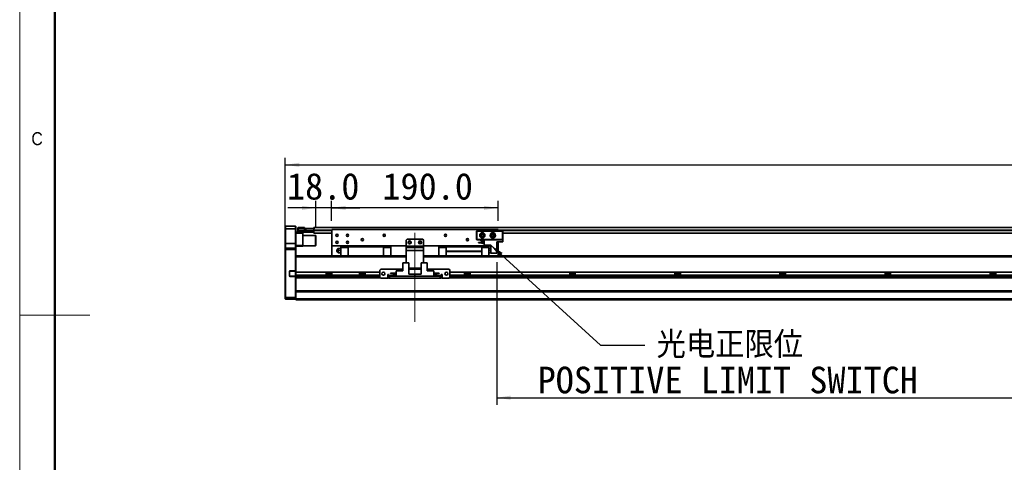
# Model space of a CAD drawing. Header units: millimetres. Extents: x 40 to 3320, y 40 to 2336.
# Tile 2 of 10: x 40 to 1164, y 1020 to 1526. Entities that reach past the tile are written whole.
import ezdxf

# ---------------------------------------------------------------- set-up
doc = ezdxf.new("R2010")
doc.units = ezdxf.units.MM
doc.header["$LTSCALE"] = 8
doc.linetypes.add('CENTERX2', pattern=[20.32, 12.7, -2.54, 2.54, -2.54])
doc.layers.add('黑色实线', color=7, linetype='Continuous')
doc.styles.add('SLDTEXTSTYLE1', font='Gothic.ttf', dxfattribs={"width": 0.913})
doc.styles.add('SLDTEXTSTYLE8', font='txt')
doc.styles.add('SLDTEXTSTYLE9', font='txt', dxfattribs={"bigfont": 'bigfont'})
doc.dimstyles.new('SLDDIMSTYLE0', dxfattribs={"dimtxt": 30.4, "dimasz": 16, "dimexe": 0, "dimexo": 0.0625, "dimgap": 7.6, "dimtad": 2, "dimdec": 1, "dimrnd": 1e-09, "dimzin": 4, "dimdsep": 46, "dimtxsty": 'SLDTEXTSTYLE8', "dimsah": 1, "dimcen": 0.09, "dimadec": 0, "dimazin": 1, "dimtfac": 1, "dimtdec": 1, "dimtmove": 0, "dimatfit": 0, "dimfxl": 0, "dimfrac": 2, "dimtolj": 1, "dimtzin": 12, "dimarcsym": 0})
doc.dimstyles.new('SLDDIMSTYLE3', dxfattribs={"dimtxt": 0.18, "dimasz": 16, "dimexe": 0, "dimexo": 0.0625, "dimgap": 0, "dimtad": 0, "dimtih": 1, "dimtoh": 1, "dimdec": 0, "dimrnd": 1e-09, "dimzin": 0, "dimdsep": 46, "dimtxsty": 'Standard', "dimsah": 1, "dimcen": 0.09, "dimadec": 0, "dimazin": 0, "dimtfac": 16, "dimtdec": 0, "dimtofl": 0, "dimtmove": 0, "dimatfit": 3, "dimfxl": 0, "dimfrac": 2, "dimtolj": 1, "dimtzin": 0, "dimarcsym": 0})
doc.dimstyles.new('SLDDIMSTYLE6', dxfattribs={"dimtxt": 30.4, "dimasz": 16, "dimexe": 0, "dimexo": 0.0625, "dimgap": 7.6, "dimtad": 2, "dimdec": 1, "dimrnd": 1e-09, "dimzin": 4, "dimdsep": 46, "dimtxsty": 'SLDTEXTSTYLE8', "dimsah": 1, "dimcen": 0.09, "dimadec": 0, "dimazin": 1, "dimtfac": 1, "dimtdec": 1, "dimtofl": 0, "dimtmove": 0, "dimatfit": 3, "dimfxl": 0, "dimfrac": 2, "dimtolj": 1, "dimtzin": 12, "dimarcsym": 0})

# ---------------------------------------------------------------- blocks, each defined once
blk = doc.blocks.new('_D_21')
at = {"layer": '黑色实线'}
for p, q in [((343.2, 1273.5), (343.2, 1367.9)), ((2439.2, 1273.5), (2439.2, 1367.9)), ((343.2, 1359.9), (2439.2, 1359.9))]:
    blk.add_line(p, q, dxfattribs=at)
for points in [[(343.2, 1359.9), (359.2, 1357.5), (359.2, 1362.3)], [(2439.2, 1359.9), (2423.2, 1362.3), (2423.2, 1357.5)]]:
    blk.add_solid(points, dxfattribs=at)
at = {"layer": '黑色实线', "insert": (1332.3, 1399.8), "char_height": 30.4, "attachment_point": 1, "style": 'SLDTEXTSTYLE8'}
blk.add_mtext('2096.0', dxfattribs=at)
blk = doc.blocks.new('_D_22')
at = {"layer": '黑色实线'}
for p, q in [((378.2, 1289.2), (378.2, 1318.7)), ((396.2, 1296), (396.2, 1318.7)), ((378.2, 1310.7), (346.2, 1310.7)), ((396.2, 1310.7), (378.2, 1310.7)), ((396.2, 1310.7), (428.2, 1310.7))]:
    blk.add_line(p, q, dxfattribs=at)
for points in [[(378.2, 1310.7), (362.2, 1313.1), (362.2, 1308.3)], [(396.2, 1310.7), (412.2, 1308.3), (412.2, 1313.1)]]:
    blk.add_solid(points, dxfattribs=at)
at = {"layer": '黑色实线', "insert": (345.2, 1350.6), "char_height": 30.4, "attachment_point": 1, "style": 'SLDTEXTSTYLE8'}
blk.add_mtext('18.0', dxfattribs=at)
blk = doc.blocks.new('_D_23')
at = {"layer": '黑色实线'}
for p, q in [((396.2, 1296), (396.2, 1318.7)), ((586.2, 1296), (586.2, 1318.7)), ((586.2, 1310.7), (396.2, 1310.7))]:
    blk.add_line(p, q, dxfattribs=at)
for points in [[(396.2, 1310.7), (412.2, 1308.3), (412.2, 1313.1)], [(586.2, 1310.7), (570.2, 1313.1), (570.2, 1308.3)]]:
    blk.add_solid(points, dxfattribs=at)
at = {"layer": '黑色实线', "insert": (454.1, 1350.6), "char_height": 30.4, "attachment_point": 1, "style": 'SLDTEXTSTYLE8'}
blk.add_mtext('190.0', dxfattribs=at)
blk = doc.blocks.new('_D_24')
at = {"layer": '黑色实线'}
for p, q in [((584.7, 1248.7), (584.7, 1085.9)), ((2164.7, 1245.2), (2164.7, 1085.9)), ((584.7, 1093.9), (2164.7, 1093.9))]:
    blk.add_line(p, q, dxfattribs=at)
for points in [[(584.7, 1093.9), (600.7, 1091.5), (600.7, 1096.3)], [(2164.7, 1093.9), (2148.7, 1096.3), (2148.7, 1091.5)]]:
    blk.add_solid(points, dxfattribs=at)
at = {"layer": '黑色实线', "char_height": 30.4, "attachment_point": 1, "style": 'SLDTEXTSTYLE8'}
for s, insert in [('Stroke T=', (1244.5, 1133.8)), ('1580.0', (1420.1, 1133.8))]:
    blk.add_mtext(s, dxfattribs=dict(at, insert=insert))
blk = doc.blocks.new('SW_NOTE_9')
at = {"layer": '黑色实线', "color": 0, "char_height": 30.4, "attachment_point": 2}
for s, insert, style in [('光电正限位', (97, 15.5), 'SLDTEXTSTYLE9'), ('POSITIVE LIMIT SWITCH', (94.7, -24.7), 'SLDTEXTSTYLE8')]:
    blk.add_mtext(s, dxfattribs=dict(at, insert=insert, style=style))

msp = doc.modelspace()

# ---------------------------------------------------------------- linework, layer by layer
at = {"color": 7, "linetype": 'Continuous', "lineweight": 18}
for p, q in [((40, 2336), (40, 40)), ((80, 2296), (80, 80)), ((40, 1188), (120, 1188))]:
    msp.add_line(p, q, dxfattribs=at)
at = {"color": 7, "linetype": 'Continuous', "lineweight": 50}
msp.add_line((80, 2296), (80, 80), dxfattribs=at)
at = {"color": 7, "linetype": 'Continuous', "lineweight": 35}
for p, q in [((343.54, 1289.86), (343.24, 1289.56)), ((343.24, 1286.86), (343.24, 1289.56)), ((343.54, 1286.86), (343.24, 1286.86)), ((343.24, 1269.86), (343.24, 1286.86)), ((343.54, 1289.86), (343.54, 1286.86)), ((343.54, 1289.86), (354.94, 1289.86)), ((354.94, 1286.86), (343.54, 1286.86)), ((343.54, 1286.86), (343.54, 1269.86)), ((354.94, 1286.86), (354.94, 1289.86)), ((354.94, 1289.86), (355.24, 1289.56)), ((354.94, 1286.86), (355.24, 1286.86)), ((354.94, 1269.86), (354.94, 1286.86)), ((355.24, 1289.56), (355.24, 1286.86)), ((355.24, 1286.86), (355.24, 1269.86)), ((355.24, 1282.86), (358.04, 1282.86)), ((363.24, 1281.86), (355.24, 1281.86)), ((357.74, 1288.06), (358.04, 1288.36)), ((357.74, 1286.86), (357.74, 1288.06)), ((357.74, 1286.86), (358.04, 1286.86)), ((357.74, 1284.36), (357.74, 1286.86)), ((357.74, 1283.16), (357.74, 1284.36)), ((358.04, 1284.36), (357.74, 1284.36)), ((358.04, 1282.86), (357.74, 1283.16)), ((358.04, 1288.36), (358.04, 1286.86)), ((358.04, 1288.36), (365.24, 1288.36)), ((365.24, 1286.86), (358.04, 1286.86)), ((358.04, 1286.86), (358.04, 1284.36)), ((358.04, 1284.36), (375.44, 1284.36)), ((358.04, 1284.36), (358.04, 1282.86)), ((375.44, 1282.86), (358.04, 1282.86)), ((363.24, 1282.86), (363.24, 1281.86)), ((363.24, 1281.86), (363.24, 1267.86)), ((365.24, 1288.36), (365.24, 1286.86)), ((365.24, 1284.56), (365.24, 1286.86)), ((365.24, 1284.86), (375.44, 1284.86)), ((375.44, 1284.56), (365.24, 1284.56)), ((365.74, 1285.06), (366.24, 1285.06)), ((365.74, 1284.86), (365.74, 1285.06)), ((366.24, 1285.06), (366.24, 1287.06)), ((366.24, 1287.06), (366.74, 1287.06)), ((366.74, 1285.06), (366.24, 1285.06)), ((366.74, 1287.06), (366.74, 1285.06)), ((366.74, 1287.06), (375.74, 1287.06)), ((366.74, 1285.06), (375.74, 1285.06)), ((375.44, 1284.86), (375.44, 1284.56)), ((375.44, 1284.86), (375.74, 1284.56)), ((375.44, 1284.86), (375.74, 1284.86)), ((375.44, 1284.36), (375.44, 1284.56)), ((375.44, 1284.56), (375.74, 1284.56)), ((375.44, 1282.86), (375.44, 1284.36)), ((375.44, 1284.36), (375.74, 1284.36)), ((375.44, 1282.86), (375.74, 1283.16)), ((2406.74, 1288.21), (375.74, 1288.21)), ((375.74, 1288.21), (375.74, 1287.06)), ((375.74, 1285.06), (375.74, 1287.06)), ((375.74, 1287.06), (376.24, 1287.06)), ((375.74, 1285.21), (375.74, 1284.71)), ((375.74, 1284.71), (375.74, 1281.71)), ((396.24, 1281.71), (375.74, 1281.71)), ((376.24, 1287.06), (376.24, 1286.87)), ((396.24, 1285.86), (396.24, 1267.36)), ((586.24, 1285.86), (396.24, 1285.86)), ((561.74, 1284.06), (562.04, 1284.36)), ((562.04, 1283.94), (561.74, 1284.06)), ((561.74, 1274.66), (561.74, 1284.06)), ((562.04, 1284.36), (562.16, 1284.06)), ((562.04, 1284.36), (591.44, 1284.36)), ((562.16, 1284.06), (562.04, 1283.94)), ((562.04, 1283.94), (562.04, 1274.79)), ((591.32, 1284.06), (562.16, 1284.06)), ((586.24, 1285.86), (586.24, 1284.36)), ((591.44, 1284.36), (591.32, 1284.06)), ((591.44, 1283.94), (591.32, 1284.06)), ((591.44, 1284.36), (591.74, 1284.06)), ((591.74, 1284.06), (591.44, 1283.94)), ((591.44, 1274.79), (591.44, 1283.94)), ((591.74, 1284.06), (591.74, 1274.66)), ((2192.74, 1281.71), (591.74, 1281.71)), ((377.94, 1279.36), (363.24, 1279.36)), ((378.24, 1279.06), (377.94, 1279.36)), ((377.94, 1267.36), (377.94, 1279.36)), ((378.24, 1279.06), (378.24, 1267.66)), ((482.24, 1274.86), (481.24, 1273.86)), ((481.24, 1273.86), (481.24, 1266.86)), ((500.24, 1274.86), (482.24, 1274.86)), ((501.24, 1273.86), (500.24, 1274.86)), ((501.24, 1273.86), (501.24, 1266.86)), ((562.04, 1274.79), (561.74, 1274.66)), ((562.04, 1274.36), (561.74, 1274.66)), ((562.04, 1274.79), (562.16, 1274.66)), ((562.16, 1274.66), (562.04, 1274.36)), ((570.24, 1274.36), (562.04, 1274.36)), ((562.16, 1274.66), (591.32, 1274.66)), ((564.04, 1271.11), (570.24, 1271.11)), ((564.04, 1270.81), (564.04, 1271.11)), ((564.04, 1270.81), (570.24, 1270.81)), ((566.44, 1273.06), (566.44, 1273.76)), ((566.44, 1273.76), (570.24, 1273.76)), ((566.44, 1273.06), (570.24, 1273.06)), ((569.46, 1271.11), (569.49, 1271.36)), ((570.24, 1268.16), (570.24, 1274.36)), ((570.24, 1274.36), (591.74, 1274.36)), ((584.74, 1258.86), (584.74, 1271.76)), ((591.74, 1271.76), (584.74, 1271.76)), ((586.24, 1271.76), (586.24, 1267.36)), ((591.32, 1274.66), (591.44, 1274.79)), ((591.32, 1274.66), (591.44, 1274.36)), ((591.74, 1274.66), (591.44, 1274.79)), ((591.74, 1274.66), (591.44, 1274.36)), ((591.74, 1271.76), (591.74, 1274.36)), ((343.54, 1269.86), (343.24, 1269.86)), ((343.24, 1264.56), (343.24, 1269.86)), ((343.54, 1264.86), (343.24, 1264.56)), ((343.24, 1263.36), (343.24, 1264.56)), ((343.54, 1263.36), (343.24, 1263.36)), ((343.24, 1208.49), (343.24, 1263.36)), ((343.54, 1269.86), (343.54, 1264.86)), ((354.94, 1269.86), (343.54, 1269.86)), ((343.54, 1264.86), (343.54, 1263.36)), ((343.54, 1264.86), (354.94, 1264.86)), ((354.94, 1263.36), (343.54, 1263.36)), ((343.54, 1263.36), (343.54, 1208.36)), ((354.94, 1264.86), (354.94, 1269.86)), ((355.24, 1269.86), (354.94, 1269.86)), ((354.94, 1263.36), (354.94, 1264.86)), ((355.24, 1264.56), (354.94, 1264.86)), ((355.24, 1263.36), (354.94, 1263.36)), ((354.94, 1238.71), (354.94, 1263.36)), ((355.24, 1269.86), (355.24, 1264.56)), ((355.24, 1267.86), (363.24, 1267.86)), ((363.24, 1266.86), (355.24, 1266.86)), ((355.24, 1264.56), (355.24, 1263.36)), ((355.24, 1263.36), (355.24, 1255.52)), ((363.24, 1267.86), (363.24, 1266.86)), ((363.24, 1267.36), (377.94, 1267.36)), ((377.94, 1267.36), (378.24, 1267.66)), ((481.24, 1267.36), (396.24, 1267.36)), ((396.24, 1267.36), (396.24, 1255.86)), ((402.25, 1261.63), (402.25, 1262.1)), ((406.74, 1264.36), (404.42, 1264.36)), ((404.42, 1261.86), (406.74, 1261.86)), ((406.74, 1259.36), (404.42, 1259.36)), ((414.99, 1266.26), (406.74, 1266.26)), ((406.74, 1266.26), (406.74, 1265.31)), ((406.74, 1265.31), (414.99, 1265.31)), ((406.74, 1255.8), (406.74, 1265.31)), ((414.99, 1266.36), (414.99, 1267.36)), ((414.99, 1266.36), (455.49, 1266.36)), ((414.99, 1255.8), (414.99, 1266.36)), ((455.49, 1266.36), (455.49, 1267.36)), ((455.49, 1266.36), (455.49, 1255.8)), ((463.74, 1266.26), (455.49, 1266.26)), ((455.49, 1265.31), (463.74, 1265.31)), ((463.74, 1265.31), (463.74, 1266.26)), ((463.74, 1265.31), (463.74, 1255.8)), ((481.24, 1266.86), (501.24, 1266.86)), ((481.24, 1265.36), (481.24, 1266.86)), ((481.24, 1265.36), (501.24, 1265.36)), ((481.24, 1261.86), (481.24, 1265.36)), ((501.24, 1261.86), (481.24, 1261.86)), ((481.24, 1261.86), (481.24, 1248.06)), ((577.79, 1267.36), (501.24, 1267.36)), ((501.24, 1266.86), (501.24, 1265.36)), ((501.24, 1265.36), (501.24, 1261.86)), ((501.24, 1261.86), (501.24, 1248.06)), ((518.74, 1266.26), (518.74, 1265.31)), ((526.99, 1266.26), (518.74, 1266.26)), ((526.99, 1265.31), (518.74, 1265.31)), ((518.74, 1265.31), (518.74, 1255.8)), ((526.99, 1267.36), (526.99, 1266.36)), ((567.49, 1266.36), (526.99, 1266.36)), ((526.99, 1266.36), (526.99, 1261.36)), ((526.99, 1261.36), (567.49, 1261.36)), ((526.99, 1261.36), (526.99, 1261.06)), ((567.49, 1261.06), (526.99, 1261.06)), ((526.99, 1261.06), (526.99, 1255.8)), ((567.49, 1266.36), (567.49, 1267.36)), ((567.49, 1266.36), (567.49, 1261.36)), ((575.74, 1266.26), (567.49, 1266.26)), ((575.74, 1265.31), (567.49, 1265.31)), ((567.49, 1261.06), (567.49, 1261.36)), ((567.49, 1261.06), (567.49, 1255.8)), ((570.24, 1268.16), (577.79, 1268.16)), ((575.74, 1265.31), (575.74, 1266.26)), ((575.74, 1255.8), (575.74, 1265.31)), ((575.74, 1264.36), (577.79, 1264.36)), ((575.74, 1261.86), (577.79, 1261.86)), ((577.79, 1259.36), (575.74, 1259.36)), ((577.79, 1258.86), (577.79, 1268.16)), ((586.24, 1267.36), (584.74, 1267.36)), ((586.24, 1267.36), (586.24, 1255.86)), ((481.24, 1255.8), (355.24, 1255.8)), ((355.24, 1255.52), (355.24, 1254.8)), ((355.24, 1237.26), (355.24, 1254.8)), ((361.24, 1255.86), (406.74, 1255.86)), ((361.24, 1255.86), (361.24, 1255.8)), ((463.74, 1255.86), (481.24, 1255.86)), ((477.29, 1248.06), (477.29, 1238.76)), ((477.29, 1248.06), (484.24, 1248.06)), ((484.24, 1248.06), (484.24, 1235.16)), ((498.24, 1248.06), (498.24, 1235.16)), ((498.24, 1248.06), (505.19, 1248.06)), ((501.24, 1255.86), (518.74, 1255.86)), ((2164.74, 1255.8), (501.24, 1255.8)), ((505.19, 1248.06), (505.19, 1238.76)), ((575.74, 1255.86), (2164.74, 1255.86)), ((584.74, 1258.86), (577.79, 1258.86)), ((347.94, 1237.91), (347.94, 1233.21)), ((347.94, 1237.91), (348.24, 1237.91)), ((348.24, 1233.21), (348.24, 1237.91)), ((348.74, 1238.71), (348.74, 1238.41)), ((354.94, 1238.71), (348.74, 1238.71)), ((348.74, 1238.41), (354.82, 1238.41)), ((354.94, 1238.71), (354.82, 1238.41)), ((354.82, 1238.41), (354.94, 1238.41)), ((355.24, 1238.71), (354.94, 1238.71)), ((354.94, 1238.41), (355.24, 1238.71)), ((354.94, 1238.41), (354.94, 1232.71)), ((451.24, 1237.26), (355.24, 1237.26)), ((355.24, 1233.86), (355.24, 1237.26)), ((390.07, 1237.26), (390.07, 1233.86)), ((396.41, 1233.86), (396.41, 1237.26)), ((428.07, 1237.26), (428.07, 1233.86)), ((434.41, 1233.86), (434.41, 1237.26)), ((452.24, 1240.56), (451.24, 1239.56)), ((451.24, 1239.56), (451.24, 1231.56)), ((477.29, 1240.56), (452.24, 1240.56)), ((469.74, 1232.56), (469.74, 1238.76)), ((469.74, 1238.76), (477.29, 1238.76)), ((498.24, 1241.86), (484.24, 1241.86)), ((498.24, 1240.56), (484.24, 1240.56)), ((530.24, 1240.56), (505.19, 1240.56)), ((512.74, 1238.76), (505.19, 1238.76)), ((512.74, 1238.76), (512.74, 1232.56)), ((531.24, 1239.56), (530.24, 1240.56)), ((531.24, 1231.56), (531.24, 1239.56)), ((2251.24, 1237.26), (531.24, 1237.26)), ((548.07, 1237.26), (548.07, 1233.86)), ((554.41, 1233.86), (554.41, 1237.26)), ((668.07, 1237.26), (668.07, 1233.86)), ((674.41, 1233.86), (674.41, 1237.26)), ((788.07, 1237.26), (788.07, 1233.86)), ((794.41, 1233.86), (794.41, 1237.26)), ((908.07, 1237.26), (908.07, 1233.86)), ((914.41, 1233.86), (914.41, 1237.26)), ((1028.07, 1237.26), (1028.07, 1233.86)), ((1034.41, 1233.86), (1034.41, 1237.26)), ((1148.07, 1237.26), (1148.07, 1233.86)), ((1154.41, 1233.86), (1154.41, 1237.26)), ((347.94, 1233.21), (348.24, 1233.21)), ((348.74, 1232.41), (348.74, 1232.71)), ((354.82, 1232.71), (348.74, 1232.71)), ((348.74, 1232.41), (354.94, 1232.41)), ((354.82, 1232.71), (354.94, 1232.41)), ((354.94, 1232.71), (354.82, 1232.71)), ((354.94, 1232.71), (355.24, 1232.41)), ((354.94, 1208.36), (354.94, 1232.41)), ((354.94, 1232.41), (355.24, 1232.41)), ((451.24, 1233.86), (355.24, 1233.86)), ((355.24, 1231.8), (355.24, 1233.86)), ((355.24, 1231.8), (355.24, 1231.09)), ((355.24, 1231.09), (355.24, 1215.52)), ((452, 1230.8), (355.24, 1230.8)), ((396.41, 1235.86), (390.07, 1235.86)), ((434.41, 1235.86), (428.07, 1235.86)), ((451.24, 1231.56), (452.24, 1230.56)), ((452.24, 1230.56), (460.24, 1230.56)), ((461.24, 1234.56), (460.24, 1234.56)), ((460.24, 1234.56), (460.24, 1230.56)), ((461.24, 1233.86), (460.24, 1233.86)), ((461.24, 1230.8), (460.24, 1230.8)), ((461.24, 1233.56), (461.24, 1234.56)), ((461.24, 1233.56), (461.24, 1232.56)), ((461.24, 1230.56), (461.24, 1232.56)), ((461.24, 1232.56), (462.24, 1232.56)), ((462.24, 1230.56), (461.24, 1230.56)), ((462.24, 1232.56), (462.24, 1230.56)), ((520.24, 1232.56), (462.24, 1232.56)), ((520.24, 1230.56), (462.24, 1230.56)), ((463.54, 1235.81), (463.54, 1236.11)), ((463.54, 1236.11), (469.74, 1236.11)), ((463.54, 1235.81), (469.74, 1235.81)), ((465.94, 1233.16), (465.94, 1233.86)), ((465.94, 1233.86), (469.74, 1233.86)), ((465.94, 1233.16), (469.74, 1233.16)), ((469.74, 1232.56), (491.24, 1232.56)), ((491.24, 1235.16), (484.24, 1235.16)), ((491.24, 1235.16), (491.24, 1232.56)), ((491.24, 1235.16), (498.24, 1235.16)), ((512.74, 1232.56), (491.24, 1232.56)), ((518.94, 1236.11), (512.74, 1236.11)), ((518.94, 1235.81), (512.74, 1235.81)), ((516.54, 1233.86), (512.74, 1233.86)), ((516.54, 1233.16), (512.74, 1233.16)), ((516.54, 1233.86), (516.54, 1233.16)), ((518.94, 1236.11), (518.94, 1235.81)), ((520.24, 1230.56), (520.24, 1232.56)), ((520.24, 1232.56), (521.24, 1232.56)), ((521.24, 1230.56), (520.24, 1230.56)), ((522.24, 1234.56), (521.24, 1234.56)), ((521.24, 1234.56), (521.24, 1233.56)), ((522.24, 1233.86), (521.24, 1233.86)), ((521.24, 1232.56), (521.24, 1233.56)), ((521.24, 1232.56), (521.24, 1230.56)), ((522.24, 1230.8), (521.24, 1230.8)), ((522.24, 1230.56), (522.24, 1234.56)), ((522.24, 1230.56), (530.24, 1230.56)), ((530.24, 1230.56), (531.24, 1231.56)), ((2252, 1230.8), (530.48, 1230.8)), ((2251.24, 1233.86), (531.24, 1233.86)), ((554.41, 1235.86), (548.07, 1235.86)), ((674.41, 1235.86), (668.07, 1235.86)), ((794.41, 1235.86), (788.07, 1235.86)), ((914.41, 1235.86), (908.07, 1235.86)), ((1034.41, 1235.86), (1028.07, 1235.86)), ((1154.41, 1235.86), (1148.07, 1235.86)), ((2427.24, 1215.8), (355.24, 1215.8)), ((355.24, 1215.52), (355.24, 1214.8)), ((2427.24, 1214.8), (355.24, 1214.8)), ((355.24, 1206.86), (355.24, 1214.8)), ((343.24, 1208.49), (343.54, 1208.36)), ((343.24, 1206.66), (343.24, 1208.49)), ((343.24, 1206.66), (343.54, 1206.36)), ((343.54, 1208.36), (343.54, 1206.36)), ((343.54, 1208.36), (354.94, 1208.36)), ((354.94, 1206.36), (343.54, 1206.36)), ((355.24, 1208.49), (354.94, 1208.36)), ((354.94, 1206.36), (354.94, 1208.36)), ((355.24, 1206.66), (354.94, 1206.36)), ((2427.24, 1206.86), (355.24, 1206.86)), ((355.24, 1205.86), (355.24, 1206.86)), ((2427.24, 1205.86), (355.24, 1205.86))]:
    msp.add_line(p, q, dxfattribs=at)
at = {"color": 8, "linetype": 'Continuous', "lineweight": 35}
for p, q in [((396.24, 1285.21), (375.74, 1285.21)), ((396.24, 1284.71), (375.74, 1284.71)), ((2196.24, 1285.21), (586.24, 1285.21)), ((2196.24, 1284.71), (586.24, 1284.71)), ((481.24, 1254.8), (355.24, 1254.8)), ((2165.3, 1254.8), (501.24, 1254.8)), ((451.24, 1231.8), (355.24, 1231.8)), ((461.24, 1231.8), (460.24, 1231.8)), ((465.94, 1233.56), (461.24, 1233.56)), ((521.24, 1233.56), (516.54, 1233.56)), ((522.24, 1231.8), (521.24, 1231.8)), ((2251.24, 1231.8), (531.24, 1231.8))]:
    msp.add_line(p, q, dxfattribs=at)
at = {"color": 7, "linetype": 'Continuous', "lineweight": 35}
for centre, radius in [((568.24, 1279.36), 3), ((580.24, 1279.36), 3), ((402.24, 1279.36), 1.25), ((402.24, 1271.36), 1.25), ((414.24, 1279.36), 1.25), ((414.24, 1271.36), 1.25), ((431.24, 1274.36), 1.25), ((456.24, 1279.36), 1.25), ((485.24, 1271.36), 1.7), ((485.24, 1271.36), 1.25), ((497.24, 1271.36), 1.7), ((497.24, 1271.36), 1.25), ((526.24, 1279.36), 1.25), ((551.24, 1274.36), 1.25), ((568.24, 1279.36), 1.7), ((568.24, 1279.36), 1.25), ((580.24, 1279.36), 1.7), ((580.24, 1279.36), 1.25), ((455.24, 1235.56), 1.7), ((527.24, 1235.56), 1.7)]:
    msp.add_circle(centre, radius, dxfattribs=at)
for centre, radius, start, end in [((568.24, 1271.36), 1.25, 0, 191.53696), ((568.24, 1271.36), 1.25, 206.10388, 333.89612), ((402.34, 1261.86), 0.25, 111.36458, 248.69453), ((405.24, 1261.86), 3, 123.36668, 175.56913), ((405.24, 1261.86), 3, 184.51433, 236.60291), ((348.74, 1237.91), 0.8, 90, 180), ((348.74, 1237.91), 0.5, 90, 180), ((348.74, 1233.21), 0.8, 180, 270), ((348.74, 1233.21), 0.5, 180, 270)]:
    msp.add_arc(centre, radius, start, end, dxfattribs=at)
for points, knots in [([(404.42, 1264.36), (404.27, 1264.36), (403.96, 1264.36), (403.68, 1264.36), (403.56, 1264.36), (403.59, 1264.36), (403.59, 1264.36)], [0, 0, 0, 0, 0.3186342, 0.63727, 0.9559023, 1, 1, 1, 1]), ([(404.42, 1261.86), (404.27, 1261.96), (403.96, 1262.14), (403.67, 1262.57), (403.55, 1263.05), (403.62, 1263.54), (403.88, 1263.98), (404.18, 1264.24), (404.38, 1264.34), (404.42, 1264.36)], [0, 0, 0, 0, 0.1597115, 0.3194239, 0.4791341, 0.6388435, 0.7985542, 0.9582656, 1, 1, 1, 1]), ([(404.42, 1259.36), (404.27, 1259.46), (403.96, 1259.64), (403.67, 1260.07), (403.55, 1260.55), (403.62, 1261.04), (403.88, 1261.48), (404.18, 1261.74), (404.38, 1261.84), (404.42, 1261.86)], [0, 0, 0, 0, 0.1597116, 0.3194233, 0.4791336, 0.638844, 0.7985544, 0.9582655, 1, 1, 1, 1]), ([(403.59, 1259.36), (403.6, 1259.36), (403.62, 1259.36), (403.88, 1259.36), (404.18, 1259.36), (404.38, 1259.36), (404.42, 1259.36)], [0, 0, 0, 0, 0.2763086, 0.5963389, 0.9163728, 1, 1, 1, 1])]:
    msp.add_open_spline(points, degree=3, knots=knots, dxfattribs=at)
at = {"layer": '黑色实线', "linetype": 'CENTERX2', "lineweight": 18}
msp.add_line((491.24, 1180.76), (491.24, 1290.36), dxfattribs=at)

# ---------------------------------------------------------------- block references
at = {"layer": '黑色实线', "color": 7}
msp.add_blockref('SW_NOTE_9', (753.81, 1154.03), dxfattribs=at)

# ---------------------------------------------------------------- texts
at = {"color": 7, "linetype": 'Continuous', "lineweight": 0, "insert": (53.33, 1397.17), "char_height": 14.82, "attachment_point": 1, "style": 'SLDTEXTSTYLE1'}
msp.add_mtext('C', dxfattribs=at)

# ---------------------------------------------------------------- dimensions: what is measured, and where the dimension line sits
at = {"layer": '黑色实线'}
for base, p1, p2, dimstyle, picture, middle in [((2439.24, 1359.86), (343.24, 1263.36), (2439.24, 1263.36), 'SLDDIMSTYLE6', '_D_21', (1391.67, 1359.86)), ((378.24, 1310.72), (396.24, 1285.86), (378.24, 1279.06), 'SLDDIMSTYLE0', '_D_22', (382.67, 1310.72)), ((396.24, 1310.72), (586.24, 1285.86), (396.24, 1285.86), 'SLDDIMSTYLE6', '_D_23', (502.49, 1310.72))]:
    dim = msp.add_linear_dim(base=base, p1=p1, p2=p2, dimstyle=dimstyle, dxfattribs=at)
    dim.commit()
    dim.dimension.update_dxf_attribs({"geometry": picture, "text_midpoint": middle, "dimtype": 160})
dim = msp.add_linear_dim(base=(2164.74, 1093.86), p1=(584.74, 1258.86), p2=(2164.74, 1255.36), text='Stroke T=<>', dimstyle='SLDDIMSTYLE6', dxfattribs=at)
dim.commit()
dim.dimension.update_dxf_attribs({"geometry": '_D_24', "text_midpoint": (1391.67, 1093.86), "dimtype": 160})

# ---------------------------------------------------------------- leaders
at = {"layer": '黑色实线', "color": 7}
msp.add_leader([(577.79, 1268.16), (703.01, 1154.03), (753.81, 1154.03)], dimstyle='SLDDIMSTYLE3', dxfattribs=at)

doc.saveas('drawing.dxf')
